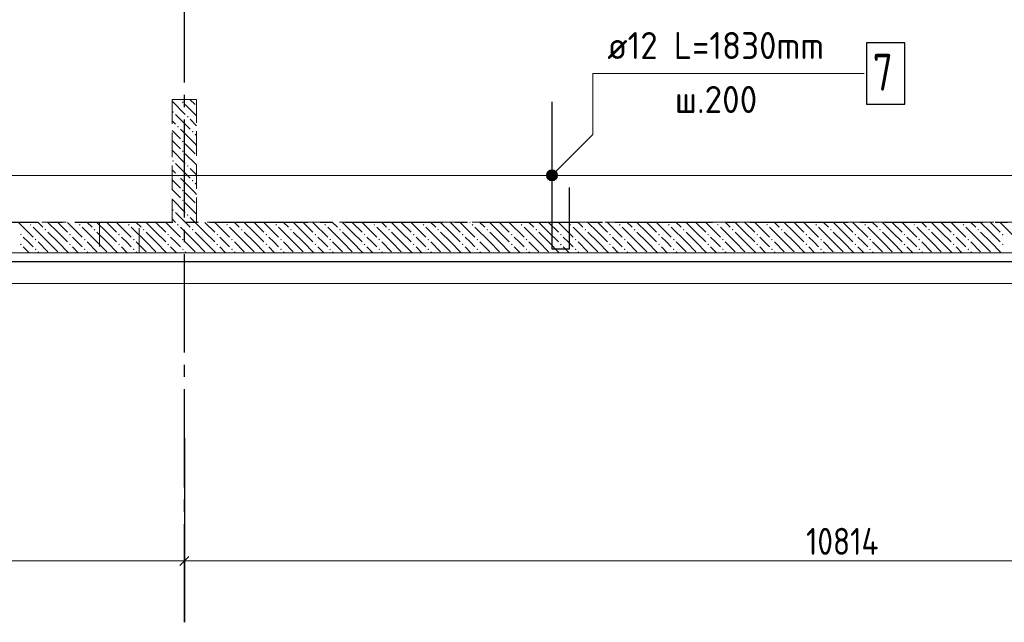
# Model space of a CAD drawing. Header units: millimetres. Extents: x 0 to 59400, y 0 to 42000.
# Tile 22 of 34: x 36351 to 44374, y 16519 to 21432. Entities that reach past the tile are written whole.
import ezdxf

# ---------------------------------------------------------------- set-up
doc = ezdxf.new("R2010")
doc.units = ezdxf.units.MM
doc.linetypes.add('______2', pattern=[270, 200, -70])
doc.linetypes.add('______5', pattern=[1100, 800, -100, 100, -100])
for name, color, linetype, lineweight in [('Standard', 7, 'Continuous', 25), ('ЖБ Перекрытие верхний уровень', 7, 'Continuous', 18), ('Обрамление П-обр. равн.неравн.', 7, 'Continuous', 25), ('Позиционная метка номер позиции', 7, 'Continuous', 13), ('Размерная линия_ общее', 7, 'Continuous', 13)]:
    doc.layers.add(name, color=color, linetype=linetype, lineweight=lineweight)
doc.layers.add('ЖБ Стена верхний уровень', color=7, linetype='______2', lineweight=13, true_color=0x656565)
doc.layers.add('Оси', color=7, linetype='______5', lineweight=13, true_color=0x656565)
doc.styles.add('ISOCPEUR', font='txt')

msp = doc.modelspace()

# ---------------------------------------------------------------- hatches: boundary and pattern name
at = {"layer": 'ЖБ Стена верхний уровень', "linetype": 'Continuous', "lineweight": 18, "transparency": 33554687}
for points in [[(37674.1, 20759.6), (37680.6, 20766.1), (37687.1, 20759.6), (37680.6, 20753.1)], [(37594.1, 20679.6), (37600.6, 20686.1), (37607.1, 20679.6), (37600.6, 20673.1)], [(37714.1, 20639.6), (37720.6, 20646.1), (37727.1, 20639.6), (37720.6, 20633.1)], [(37634.1, 20559.6), (37640.6, 20566.1), (37647.1, 20559.6), (37640.6, 20553.1)], [(37754.1, 20519.6), (37760.6, 20526.1), (37767.1, 20519.6), (37760.6, 20513.1)], [(37674.1, 20439.6), (37680.6, 20446.1), (37687.1, 20439.6), (37680.6, 20433.1)], [(37674.1, 20359.6), (37680.6, 20366.1), (37687.1, 20359.6), (37680.6, 20353.1)], [(37594.1, 20279.6), (37600.6, 20286.1), (37607.1, 20279.6), (37600.6, 20273.1)], [(37714.1, 20239.6), (37720.6, 20246.1), (37727.1, 20239.6), (37720.6, 20233.1)], [(37634.1, 20159.6), (37640.6, 20166.1), (37647.1, 20159.6), (37640.6, 20153.1)], [(37754.1, 20119.6), (37760.6, 20126.1), (37767.1, 20119.6), (37760.6, 20113.1)], [(37674.1, 20039.6), (37680.6, 20046.1), (37687.1, 20039.6), (37680.6, 20033.1)], [(37674.1, 19959.6), (37680.6, 19966.1), (37687.1, 19959.6), (37680.6, 19953.1)], [(37594.1, 19879.6), (37600.6, 19886.1), (37607.1, 19879.6), (37600.6, 19873.1)], [(37714.1, 19839.6), (37720.6, 19846.1), (37727.1, 19839.6), (37720.6, 19833.1)], [(36434.1, 19759.6), (36440.6, 19766.1), (36447.1, 19759.6), (36440.6, 19753.1)], [(36834.1, 19759.6), (36840.6, 19766.1), (36847.1, 19759.6), (36840.6, 19753.1)], [(37234.1, 19759.6), (37240.6, 19766.1), (37247.1, 19759.6), (37240.6, 19753.1)], [(37634.1, 19759.6), (37640.6, 19766.1), (37647.1, 19759.6), (37640.6, 19753.1)], [(38034.1, 19759.6), (38040.6, 19766.1), (38047.1, 19759.6), (38040.6, 19753.1)], [(38434.1, 19759.6), (38440.6, 19766.1), (38447.1, 19759.6), (38440.6, 19753.1)], [(38834.1, 19759.6), (38840.6, 19766.1), (38847.1, 19759.6), (38840.6, 19753.1)], [(39234.1, 19759.6), (39240.6, 19766.1), (39247.1, 19759.6), (39240.6, 19753.1)], [(39634.1, 19759.6), (39640.6, 19766.1), (39647.1, 19759.6), (39640.6, 19753.1)], [(40034.1, 19759.6), (40040.6, 19766.1), (40047.1, 19759.6), (40040.6, 19753.1)], [(40434.1, 19759.6), (40440.6, 19766.1), (40447.1, 19759.6), (40440.6, 19753.1)], [(40834.1, 19759.6), (40840.6, 19766.1), (40847.1, 19759.6), (40840.6, 19753.1)], [(41234.1, 19759.6), (41240.6, 19766.1), (41247.1, 19759.6), (41240.6, 19753.1)], [(41634.1, 19759.6), (41640.6, 19766.1), (41647.1, 19759.6), (41640.6, 19753.1)], [(42034.1, 19759.6), (42040.6, 19766.1), (42047.1, 19759.6), (42040.6, 19753.1)], [(42434.1, 19759.6), (42440.6, 19766.1), (42447.1, 19759.6), (42440.6, 19753.1)], [(42834.1, 19759.6), (42840.6, 19766.1), (42847.1, 19759.6), (42840.6, 19753.1)], [(43234.1, 19759.6), (43240.6, 19766.1), (43247.1, 19759.6), (43240.6, 19753.1)], [(43634.1, 19759.6), (43640.6, 19766.1), (43647.1, 19759.6), (43640.6, 19753.1)], [(44034.1, 19759.6), (44040.6, 19766.1), (44047.1, 19759.6), (44040.6, 19753.1)], [(36354.1, 19679.6), (36360.6, 19686.1), (36367.1, 19679.6), (36360.6, 19673.1)], [(36554.1, 19719.6), (36560.6, 19726.1), (36567.1, 19719.6), (36560.6, 19713.1)], [(36754.1, 19679.6), (36760.6, 19686.1), (36767.1, 19679.6), (36760.6, 19673.1)], [(36954.1, 19719.6), (36960.6, 19726.1), (36967.1, 19719.6), (36960.6, 19713.1)], [(37154.1, 19679.6), (37160.6, 19686.1), (37167.1, 19679.6), (37160.6, 19673.1)], [(37354.1, 19719.6), (37360.6, 19726.1), (37367.1, 19719.6), (37360.6, 19713.1)], [(37554.1, 19679.6), (37560.6, 19686.1), (37567.1, 19679.6), (37560.6, 19673.1)], [(37754.1, 19719.6), (37760.6, 19726.1), (37767.1, 19719.6), (37760.6, 19713.1)], [(37954.1, 19679.6), (37960.6, 19686.1), (37967.1, 19679.6), (37960.6, 19673.1)], [(38154.1, 19719.6), (38160.6, 19726.1), (38167.1, 19719.6), (38160.6, 19713.1)], [(38354.1, 19679.6), (38360.6, 19686.1), (38367.1, 19679.6), (38360.6, 19673.1)], [(38554.1, 19719.6), (38560.6, 19726.1), (38567.1, 19719.6), (38560.6, 19713.1)], [(38754.1, 19679.6), (38760.6, 19686.1), (38767.1, 19679.6), (38760.6, 19673.1)], [(38954.1, 19719.6), (38960.6, 19726.1), (38967.1, 19719.6), (38960.6, 19713.1)], [(39154.1, 19679.6), (39160.6, 19686.1), (39167.1, 19679.6), (39160.6, 19673.1)], [(39354.1, 19719.6), (39360.6, 19726.1), (39367.1, 19719.6), (39360.6, 19713.1)], [(39554.1, 19679.6), (39560.6, 19686.1), (39567.1, 19679.6), (39560.6, 19673.1)], [(39754.1, 19719.6), (39760.6, 19726.1), (39767.1, 19719.6), (39760.6, 19713.1)], [(39954.1, 19679.6), (39960.6, 19686.1), (39967.1, 19679.6), (39960.6, 19673.1)], [(40154.1, 19719.6), (40160.6, 19726.1), (40167.1, 19719.6), (40160.6, 19713.1)], [(40354.1, 19679.6), (40360.6, 19686.1), (40367.1, 19679.6), (40360.6, 19673.1)], [(40554.1, 19719.6), (40560.6, 19726.1), (40567.1, 19719.6), (40560.6, 19713.1)], [(40754.1, 19679.6), (40760.6, 19686.1), (40767.1, 19679.6), (40760.6, 19673.1)], [(40954.1, 19719.6), (40960.6, 19726.1), (40967.1, 19719.6), (40960.6, 19713.1)], [(41154.1, 19679.6), (41160.6, 19686.1), (41167.1, 19679.6), (41160.6, 19673.1)], [(41354.1, 19719.6), (41360.6, 19726.1), (41367.1, 19719.6), (41360.6, 19713.1)], [(41554.1, 19679.6), (41560.6, 19686.1), (41567.1, 19679.6), (41560.6, 19673.1)], [(41754.1, 19719.6), (41760.6, 19726.1), (41767.1, 19719.6), (41760.6, 19713.1)], [(41954.1, 19679.6), (41960.6, 19686.1), (41967.1, 19679.6), (41960.6, 19673.1)], [(42154.1, 19719.6), (42160.6, 19726.1), (42167.1, 19719.6), (42160.6, 19713.1)], [(42354.1, 19679.6), (42360.6, 19686.1), (42367.1, 19679.6), (42360.6, 19673.1)], [(42554.1, 19719.6), (42560.6, 19726.1), (42567.1, 19719.6), (42560.6, 19713.1)], [(42754.1, 19679.6), (42760.6, 19686.1), (42767.1, 19679.6), (42760.6, 19673.1)], [(42954.1, 19719.6), (42960.6, 19726.1), (42967.1, 19719.6), (42960.6, 19713.1)], [(43154.1, 19679.6), (43160.6, 19686.1), (43167.1, 19679.6), (43160.6, 19673.1)], [(43354.1, 19719.6), (43360.6, 19726.1), (43367.1, 19719.6), (43360.6, 19713.1)], [(43554.1, 19679.6), (43560.6, 19686.1), (43567.1, 19679.6), (43560.6, 19673.1)], [(43754.1, 19719.6), (43760.6, 19726.1), (43767.1, 19719.6), (43760.6, 19713.1)], [(43954.1, 19679.6), (43960.6, 19686.1), (43967.1, 19679.6), (43960.6, 19673.1)], [(44154.1, 19719.6), (44160.6, 19726.1), (44167.1, 19719.6), (44160.6, 19713.1)], [(44354.1, 19679.6), (44360.6, 19686.1), (44367.1, 19679.6), (44360.6, 19673.1)], [(36354.1, 19599.6), (36360.6, 19606.1), (36367.1, 19599.6), (36360.6, 19593.1)], [(36474.1, 19639.6), (36480.6, 19646.1), (36487.1, 19639.6), (36480.6, 19633.1)], [(36754.1, 19599.6), (36760.6, 19606.1), (36767.1, 19599.6), (36760.6, 19593.1)], [(36874.1, 19639.6), (36880.6, 19646.1), (36887.1, 19639.6), (36880.6, 19633.1)], [(37154.1, 19599.6), (37160.6, 19606.1), (37167.1, 19599.6), (37160.6, 19593.1)], [(37274.1, 19639.6), (37280.6, 19646.1), (37287.1, 19639.6), (37280.6, 19633.1)], [(37554.1, 19599.6), (37560.6, 19606.1), (37567.1, 19599.6), (37560.6, 19593.1)], [(37674.1, 19639.6), (37680.6, 19646.1), (37687.1, 19639.6), (37680.6, 19633.1)], [(37954.1, 19599.6), (37960.6, 19606.1), (37967.1, 19599.6), (37960.6, 19593.1)], [(38074.1, 19639.6), (38080.6, 19646.1), (38087.1, 19639.6), (38080.6, 19633.1)], [(38354.1, 19599.6), (38360.6, 19606.1), (38367.1, 19599.6), (38360.6, 19593.1)], [(38474.1, 19639.6), (38480.6, 19646.1), (38487.1, 19639.6), (38480.6, 19633.1)], [(38754.1, 19599.6), (38760.6, 19606.1), (38767.1, 19599.6), (38760.6, 19593.1)], [(38874.1, 19639.6), (38880.6, 19646.1), (38887.1, 19639.6), (38880.6, 19633.1)], [(39154.1, 19599.6), (39160.6, 19606.1), (39167.1, 19599.6), (39160.6, 19593.1)], [(39274.1, 19639.6), (39280.6, 19646.1), (39287.1, 19639.6), (39280.6, 19633.1)], [(39554.1, 19599.6), (39560.6, 19606.1), (39567.1, 19599.6), (39560.6, 19593.1)], [(39674.1, 19639.6), (39680.6, 19646.1), (39687.1, 19639.6), (39680.6, 19633.1)], [(39954.1, 19599.6), (39960.6, 19606.1), (39967.1, 19599.6), (39960.6, 19593.1)], [(40074.1, 19639.6), (40080.6, 19646.1), (40087.1, 19639.6), (40080.6, 19633.1)], [(40354.1, 19599.6), (40360.6, 19606.1), (40367.1, 19599.6), (40360.6, 19593.1)], [(40474.1, 19639.6), (40480.6, 19646.1), (40487.1, 19639.6), (40480.6, 19633.1)], [(40754.1, 19599.6), (40760.6, 19606.1), (40767.1, 19599.6), (40760.6, 19593.1)], [(40874.1, 19639.6), (40880.6, 19646.1), (40887.1, 19639.6), (40880.6, 19633.1)], [(41154.1, 19599.6), (41160.6, 19606.1), (41167.1, 19599.6), (41160.6, 19593.1)], [(41274.1, 19639.6), (41280.6, 19646.1), (41287.1, 19639.6), (41280.6, 19633.1)], [(41554.1, 19599.6), (41560.6, 19606.1), (41567.1, 19599.6), (41560.6, 19593.1)], [(41674.1, 19639.6), (41680.6, 19646.1), (41687.1, 19639.6), (41680.6, 19633.1)], [(41954.1, 19599.6), (41960.6, 19606.1), (41967.1, 19599.6), (41960.6, 19593.1)], [(42074.1, 19639.6), (42080.6, 19646.1), (42087.1, 19639.6), (42080.6, 19633.1)], [(42354.1, 19599.6), (42360.6, 19606.1), (42367.1, 19599.6), (42360.6, 19593.1)], [(42474.1, 19639.6), (42480.6, 19646.1), (42487.1, 19639.6), (42480.6, 19633.1)], [(42754.1, 19599.6), (42760.6, 19606.1), (42767.1, 19599.6), (42760.6, 19593.1)], [(42874.1, 19639.6), (42880.6, 19646.1), (42887.1, 19639.6), (42880.6, 19633.1)], [(43154.1, 19599.6), (43160.6, 19606.1), (43167.1, 19599.6), (43160.6, 19593.1)], [(43274.1, 19639.6), (43280.6, 19646.1), (43287.1, 19639.6), (43280.6, 19633.1)], [(43554.1, 19599.6), (43560.6, 19606.1), (43567.1, 19599.6), (43560.6, 19593.1)], [(43674.1, 19639.6), (43680.6, 19646.1), (43687.1, 19639.6), (43680.6, 19633.1)], [(43954.1, 19599.6), (43960.6, 19606.1), (43967.1, 19599.6), (43960.6, 19593.1)], [(44074.1, 19639.6), (44080.6, 19646.1), (44087.1, 19639.6), (44080.6, 19633.1)], [(44354.1, 19599.6), (44360.6, 19606.1), (44367.1, 19599.6), (44360.6, 19593.1)], [(36474.1, 19559.6), (36480.6, 19566.1), (36487.1, 19559.6), (36480.6, 19553.1)], [(36874.1, 19559.6), (36880.6, 19566.1), (36887.1, 19559.6), (36880.6, 19553.1)], [(37274.1, 19559.6), (37280.6, 19566.1), (37287.1, 19559.6), (37280.6, 19553.1)], [(37674.1, 19559.6), (37680.6, 19566.1), (37687.1, 19559.6), (37680.6, 19553.1)], [(38074.1, 19559.6), (38080.6, 19566.1), (38087.1, 19559.6), (38080.6, 19553.1)], [(38474.1, 19559.6), (38480.6, 19566.1), (38487.1, 19559.6), (38480.6, 19553.1)], [(38874.1, 19559.6), (38880.6, 19566.1), (38887.1, 19559.6), (38880.6, 19553.1)], [(39274.1, 19559.6), (39280.6, 19566.1), (39287.1, 19559.6), (39280.6, 19553.1)], [(39674.1, 19559.6), (39680.6, 19566.1), (39687.1, 19559.6), (39680.6, 19553.1)], [(40074.1, 19559.6), (40080.6, 19566.1), (40087.1, 19559.6), (40080.6, 19553.1)], [(40474.1, 19559.6), (40480.6, 19566.1), (40487.1, 19559.6), (40480.6, 19553.1)], [(40874.1, 19559.6), (40880.6, 19566.1), (40887.1, 19559.6), (40880.6, 19553.1)], [(41274.1, 19559.6), (41280.6, 19566.1), (41287.1, 19559.6), (41280.6, 19553.1)], [(41674.1, 19559.6), (41680.6, 19566.1), (41687.1, 19559.6), (41680.6, 19553.1)], [(42074.1, 19559.6), (42080.6, 19566.1), (42087.1, 19559.6), (42080.6, 19553.1)], [(42474.1, 19559.6), (42480.6, 19566.1), (42487.1, 19559.6), (42480.6, 19553.1)], [(42874.1, 19559.6), (42880.6, 19566.1), (42887.1, 19559.6), (42880.6, 19553.1)], [(43274.1, 19559.6), (43280.6, 19566.1), (43287.1, 19559.6), (43280.6, 19553.1)], [(43674.1, 19559.6), (43680.6, 19566.1), (43687.1, 19559.6), (43680.6, 19553.1)], [(44074.1, 19559.6), (44080.6, 19566.1), (44087.1, 19559.6), (44080.6, 19553.1)]]:
    msp.add_hatch(color=7, dxfattribs=at).paths.add_polyline_path(points, flags=16)
at = {"layer": 'Позиционная метка номер позиции', "linetype": 'Continuous', "lineweight": 13, "transparency": 33554687}
for points in [[(40644.5, 20174.5), (40719.5, 20131.2), (40655.9, 20194.8)], [(40644.5, 20151.5), (40699.2, 20119.7), (40644.5, 20174.5)], [(40644.5, 20174.5), (40699.2, 20119.7), (40719.5, 20131.2)], [(40676.3, 20119.7), (40644.5, 20151.5), (40655.9, 20131.2)], [(40644.5, 20151.5), (40676.3, 20119.7), (40699.2, 20119.7)], [(40655.9, 20194.8), (40731, 20151.5), (40676.3, 20206.3)], [(40655.9, 20194.8), (40719.5, 20131.2), (40731, 20151.5)], [(40676.3, 20206.3), (40731, 20151.5), (40731, 20174.5)], [(40676.3, 20206.3), (40731, 20174.5), (40699.2, 20206.3)], [(40699.2, 20206.3), (40731, 20174.5), (40719.5, 20194.8)]]:
    msp.add_hatch(color=7, dxfattribs=at).paths.add_polyline_path(points)

# ---------------------------------------------------------------- linework, layer by layer
at = {"layer": 'Standard', "color": 7, "linetype": 'Continuous', "lineweight": 13, "transparency": 33554687}
for points in [[(59400, 42000), (0, 42000), (0, 19532), (59400, 19532), (59400, 42000)], [(6812.7, 19282), (55405.8, 19282), (55405.8, 38032), (6812.7, 38032), (6812.7, 19282)], [(6812.7, 19532), (55406.2, 19532), (55406.2, 38032), (6812.7, 38032), (6812.7, 19532)]]:
    msp.add_lwpolyline(points, dxfattribs=at)
at = {"layer": 'Standard', "color": 254, "linetype": 'Continuous', "lineweight": 25, "true_color": 0xc4c4ff, "transparency": 33554687}
msp.add_lwpolyline([(6743.7, 19461.3), (54029.4, 19461.3), (54029.4, 38101), (6743.7, 38101), (6743.7, 19461.3)], dxfattribs=at)
at = {"layer": 'ЖБ Перекрытие верхний уровень', "color": 7, "linetype": 'Continuous', "lineweight": 18, "transparency": 33554687}
msp.add_line((33492.7, 19532), (47777.7, 19532), dxfattribs=at)
at = {"layer": 'ЖБ Стена верхний уровень', "color": 251, "linetype": '______2', "lineweight": 13, "true_color": 0x656565, "transparency": 33554687}
for p, q in [((37792.7, 20782), (37592.7, 20782)), ((37592.7, 20782), (37592.7, 19782)), ((37792.7, 19782), (37792.7, 20782)), ((37000.2, 19782), (35851.2, 19782)), ((37000.2, 19782), (37000.2, 19532)), ((37325.2, 19782), (37000.2, 19782)), ((37325.2, 19532), (37325.2, 19782)), ((37592.7, 19782), (37325.2, 19782)), ((47527.7, 19782), (37792.7, 19782)), ((35851.2, 19532), (37000.2, 19532)), ((37000.2, 19532), (37325.2, 19532)), ((37325.2, 19532), (47527.7, 19532))]:
    msp.add_line(p, q, dxfattribs=at)
at = {"layer": 'ЖБ Стена верхний уровень', "color": 9, "linetype": 'Continuous', "lineweight": 18, "true_color": 0xc7c7c7, "transparency": 33554687}
for p, q in [((37660.6, 20779.6), (37658.1, 20782)), ((37738.1, 20782), (37780.6, 20739.6)), ((37592.7, 20767.4), (37700.6, 20659.6)), ((37700.6, 20739.6), (37792.7, 20647.4)), ((37620.6, 20659.6), (37740.6, 20539.6)), ((37792.7, 20567.4), (37740.6, 20619.6)), ((37592.7, 20607.4), (37620.6, 20579.6)), ((37780.6, 20419.6), (37660.6, 20539.6)), ((37592.7, 20527.4), (37660.6, 20459.6)), ((37780.6, 20499.6), (37792.7, 20487.4)), ((37620.6, 20419.6), (37592.7, 20447.4)), ((37660.6, 20379.6), (37620.6, 20419.6)), ((37700.6, 20419.6), (37780.6, 20339.6)), ((37780.6, 20419.6), (37792.7, 20407.4)), ((37592.7, 20367.4), (37700.6, 20259.6)), ((37700.6, 20339.6), (37792.7, 20247.4)), ((37620.6, 20259.6), (37740.6, 20139.6)), ((37792.7, 20167.4), (37740.6, 20219.6)), ((37592.7, 20207.4), (37620.6, 20179.6)), ((37780.6, 20019.6), (37660.6, 20139.6)), ((37592.7, 20127.4), (37660.6, 20059.6)), ((37780.6, 20099.6), (37792.7, 20087.4)), ((37620.6, 20019.6), (37592.7, 20047.4)), ((37660.6, 19979.6), (37620.6, 20019.6)), ((37700.6, 20019.6), (37780.6, 19939.6)), ((37780.6, 20019.6), (37792.7, 20007.4)), ((37592.7, 19967.4), (37700.6, 19859.6)), ((37700.6, 19939.6), (37792.7, 19847.4)), ((37620.6, 19859.6), (37698.1, 19782)), ((37778.1, 19782), (37740.6, 19819.6)), ((36340.6, 19779.6), (36460.6, 19659.6)), ((36418.1, 19782), (36420.6, 19779.6)), ((36580.6, 19619.6), (36460.6, 19739.6)), ((36498.1, 19782), (36540.6, 19739.6)), ((36660.6, 19699.6), (36578.1, 19782)), ((36660.6, 19779.6), (36740.6, 19699.6)), ((36740.6, 19779.6), (36860.6, 19659.6)), ((36818.1, 19782), (36820.6, 19779.6)), ((36980.6, 19619.6), (36860.6, 19739.6)), ((36898.1, 19782), (36940.6, 19739.6)), ((37060.6, 19699.6), (36978.1, 19782)), ((37060.6, 19779.6), (37140.6, 19699.6)), ((37140.6, 19779.6), (37260.6, 19659.6)), ((37218.1, 19782), (37220.6, 19779.6)), ((37380.6, 19619.6), (37260.6, 19739.6)), ((37298.1, 19782), (37340.6, 19739.6)), ((37460.6, 19699.6), (37378.1, 19782)), ((37460.6, 19779.6), (37540.6, 19699.6)), ((37540.6, 19779.6), (37660.6, 19659.6)), ((37592.7, 19807.4), (37618.1, 19782)), ((37618.1, 19782), (37620.6, 19779.6)), ((37780.6, 19619.6), (37660.6, 19739.6)), ((37698.1, 19782), (37740.6, 19739.6)), ((37860.6, 19699.6), (37778.1, 19782)), ((37860.6, 19779.6), (37940.6, 19699.6)), ((37940.6, 19779.6), (38060.6, 19659.6)), ((38018.1, 19782), (38020.6, 19779.6)), ((38180.6, 19619.6), (38060.6, 19739.6)), ((38098.1, 19782), (38140.6, 19739.6)), ((38260.6, 19699.6), (38178.1, 19782)), ((38260.6, 19779.6), (38340.6, 19699.6)), ((38340.6, 19779.6), (38460.6, 19659.6)), ((38418.1, 19782), (38420.6, 19779.6)), ((38580.6, 19619.6), (38460.6, 19739.6)), ((38498.1, 19782), (38540.6, 19739.6)), ((38660.6, 19699.6), (38578.1, 19782)), ((38660.6, 19779.6), (38740.6, 19699.6)), ((38740.6, 19779.6), (38860.6, 19659.6)), ((38818.1, 19782), (38820.6, 19779.6)), ((38980.6, 19619.6), (38860.6, 19739.6)), ((38898.1, 19782), (38940.6, 19739.6)), ((39060.6, 19699.6), (38978.1, 19782)), ((39060.6, 19779.6), (39140.6, 19699.6)), ((39140.6, 19779.6), (39260.6, 19659.6)), ((39218.1, 19782), (39220.6, 19779.6)), ((39380.6, 19619.6), (39260.6, 19739.6)), ((39298.1, 19782), (39340.6, 19739.6)), ((39460.6, 19699.6), (39378.1, 19782)), ((39460.6, 19779.6), (39540.6, 19699.6)), ((39540.6, 19779.6), (39660.6, 19659.6)), ((39618.1, 19782), (39620.6, 19779.6)), ((39780.6, 19619.6), (39660.6, 19739.6)), ((39698.1, 19782), (39740.6, 19739.6)), ((39860.6, 19699.6), (39778.1, 19782)), ((39860.6, 19779.6), (39940.6, 19699.6)), ((39940.6, 19779.6), (40060.6, 19659.6)), ((40018.1, 19782), (40020.6, 19779.6)), ((40180.6, 19619.6), (40060.6, 19739.6)), ((40098.1, 19782), (40140.6, 19739.6)), ((40260.6, 19699.6), (40178.1, 19782)), ((40260.6, 19779.6), (40340.6, 19699.6)), ((40340.6, 19779.6), (40460.6, 19659.6)), ((40418.1, 19782), (40420.6, 19779.6)), ((40580.6, 19619.6), (40460.6, 19739.6)), ((40498.1, 19782), (40540.6, 19739.6)), ((40660.6, 19699.6), (40578.1, 19782)), ((40660.6, 19779.6), (40740.6, 19699.6)), ((40740.6, 19779.6), (40860.6, 19659.6)), ((40818.1, 19782), (40820.6, 19779.6)), ((40980.6, 19619.6), (40860.6, 19739.6)), ((40898.1, 19782), (40940.6, 19739.6)), ((41060.6, 19699.6), (40978.1, 19782)), ((41060.6, 19779.6), (41140.6, 19699.6)), ((41140.6, 19779.6), (41260.6, 19659.6)), ((41218.1, 19782), (41220.6, 19779.6)), ((41380.6, 19619.6), (41260.6, 19739.6)), ((41298.1, 19782), (41340.6, 19739.6)), ((41460.6, 19699.6), (41378.1, 19782)), ((41460.6, 19779.6), (41540.6, 19699.6)), ((41540.6, 19779.6), (41660.6, 19659.6)), ((41618.1, 19782), (41620.6, 19779.6)), ((41780.6, 19619.6), (41660.6, 19739.6)), ((41698.1, 19782), (41740.6, 19739.6)), ((41860.6, 19699.6), (41778.1, 19782)), ((41860.6, 19779.6), (41940.6, 19699.6)), ((41940.6, 19779.6), (42060.6, 19659.6)), ((42018.1, 19782), (42020.6, 19779.6)), ((42180.6, 19619.6), (42060.6, 19739.6)), ((42098.1, 19782), (42140.6, 19739.6)), ((42260.6, 19699.6), (42178.1, 19782)), ((42260.6, 19779.6), (42340.6, 19699.6)), ((42340.6, 19779.6), (42460.6, 19659.6)), ((42418.1, 19782), (42420.6, 19779.6)), ((42580.6, 19619.6), (42460.6, 19739.6)), ((42498.1, 19782), (42540.6, 19739.6)), ((42660.6, 19699.6), (42578.1, 19782)), ((42660.6, 19779.6), (42740.6, 19699.6)), ((42740.6, 19779.6), (42860.6, 19659.6)), ((42818.1, 19782), (42820.6, 19779.6)), ((42980.6, 19619.6), (42860.6, 19739.6)), ((42898.1, 19782), (42940.6, 19739.6)), ((43060.6, 19699.6), (42978.1, 19782)), ((43060.6, 19779.6), (43140.6, 19699.6)), ((43140.6, 19779.6), (43260.6, 19659.6)), ((43218.1, 19782), (43220.6, 19779.6)), ((43380.6, 19619.6), (43260.6, 19739.6)), ((43298.1, 19782), (43340.6, 19739.6)), ((43460.6, 19699.6), (43378.1, 19782)), ((43460.6, 19779.6), (43540.6, 19699.6)), ((43540.6, 19779.6), (43660.6, 19659.6)), ((43618.1, 19782), (43620.6, 19779.6)), ((43780.6, 19619.6), (43660.6, 19739.6)), ((43698.1, 19782), (43740.6, 19739.6)), ((43860.6, 19699.6), (43778.1, 19782)), ((43860.6, 19779.6), (43940.6, 19699.6)), ((43940.6, 19779.6), (44060.6, 19659.6)), ((44018.1, 19782), (44020.6, 19779.6)), ((44180.6, 19619.6), (44060.6, 19739.6)), ((44098.1, 19782), (44140.6, 19739.6)), ((44260.6, 19699.6), (44178.1, 19782)), ((44260.6, 19779.6), (44340.6, 19699.6)), ((44340.6, 19779.6), (44460.6, 19659.6)), ((36420.6, 19619.6), (36380.6, 19659.6)), ((36580.6, 19699.6), (36660.6, 19619.6)), ((36660.6, 19699.6), (36740.6, 19619.6)), ((36820.6, 19619.6), (36780.6, 19659.6)), ((36980.6, 19699.6), (37060.6, 19619.6)), ((37060.6, 19699.6), (37140.6, 19619.6)), ((37220.6, 19619.6), (37180.6, 19659.6)), ((37380.6, 19699.6), (37460.6, 19619.6)), ((37460.6, 19699.6), (37540.6, 19619.6)), ((37620.6, 19619.6), (37580.6, 19659.6)), ((37780.6, 19699.6), (37860.6, 19619.6)), ((37860.6, 19699.6), (37940.6, 19619.6)), ((38020.6, 19619.6), (37980.6, 19659.6)), ((38180.6, 19699.6), (38260.6, 19619.6)), ((38260.6, 19699.6), (38340.6, 19619.6)), ((38420.6, 19619.6), (38380.6, 19659.6)), ((38580.6, 19699.6), (38660.6, 19619.6)), ((38660.6, 19699.6), (38740.6, 19619.6)), ((38820.6, 19619.6), (38780.6, 19659.6)), ((38980.6, 19699.6), (39060.6, 19619.6)), ((39060.6, 19699.6), (39140.6, 19619.6)), ((39220.6, 19619.6), (39180.6, 19659.6)), ((39380.6, 19699.6), (39460.6, 19619.6)), ((39460.6, 19699.6), (39540.6, 19619.6)), ((39620.6, 19619.6), (39580.6, 19659.6)), ((39780.6, 19699.6), (39860.6, 19619.6)), ((39860.6, 19699.6), (39940.6, 19619.6)), ((40020.6, 19619.6), (39980.6, 19659.6)), ((40180.6, 19699.6), (40260.6, 19619.6)), ((40260.6, 19699.6), (40340.6, 19619.6)), ((40420.6, 19619.6), (40380.6, 19659.6)), ((40580.6, 19699.6), (40660.6, 19619.6)), ((40660.6, 19699.6), (40740.6, 19619.6)), ((40820.6, 19619.6), (40780.6, 19659.6)), ((40980.6, 19699.6), (41060.6, 19619.6)), ((41060.6, 19699.6), (41140.6, 19619.6)), ((41220.6, 19619.6), (41180.6, 19659.6)), ((41380.6, 19699.6), (41460.6, 19619.6)), ((41460.6, 19699.6), (41540.6, 19619.6)), ((41620.6, 19619.6), (41580.6, 19659.6)), ((41780.6, 19699.6), (41860.6, 19619.6)), ((41860.6, 19699.6), (41940.6, 19619.6)), ((42020.6, 19619.6), (41980.6, 19659.6)), ((42180.6, 19699.6), (42260.6, 19619.6)), ((42260.6, 19699.6), (42340.6, 19619.6)), ((42420.6, 19619.6), (42380.6, 19659.6)), ((42580.6, 19699.6), (42660.6, 19619.6)), ((42660.6, 19699.6), (42740.6, 19619.6)), ((42820.6, 19619.6), (42780.6, 19659.6)), ((42980.6, 19699.6), (43060.6, 19619.6)), ((43060.6, 19699.6), (43140.6, 19619.6)), ((43220.6, 19619.6), (43180.6, 19659.6)), ((43380.6, 19699.6), (43460.6, 19619.6)), ((43460.6, 19699.6), (43540.6, 19619.6)), ((43620.6, 19619.6), (43580.6, 19659.6)), ((43780.6, 19699.6), (43860.6, 19619.6)), ((43860.6, 19699.6), (43940.6, 19619.6)), ((44020.6, 19619.6), (43980.6, 19659.6)), ((44180.6, 19699.6), (44260.6, 19619.6)), ((44260.6, 19699.6), (44340.6, 19619.6)), ((36380.6, 19579.6), (36428.1, 19532)), ((36460.6, 19579.6), (36420.6, 19619.6)), ((36500.6, 19619.6), (36580.6, 19539.6)), ((36580.6, 19619.6), (36660.6, 19539.6)), ((36660.6, 19619.6), (36748.1, 19532)), ((36780.6, 19579.6), (36828.1, 19532)), ((36860.6, 19579.6), (36820.6, 19619.6)), ((36900.6, 19619.6), (36980.6, 19539.6)), ((36980.6, 19619.6), (37060.6, 19539.6)), ((37060.6, 19619.6), (37148.1, 19532)), ((37180.6, 19579.6), (37228.1, 19532)), ((37260.6, 19579.6), (37220.6, 19619.6)), ((37300.6, 19619.6), (37380.6, 19539.6)), ((37380.6, 19619.6), (37460.6, 19539.6)), ((37460.6, 19619.6), (37548.1, 19532)), ((37580.6, 19579.6), (37628.1, 19532)), ((37660.6, 19579.6), (37620.6, 19619.6)), ((37700.6, 19619.6), (37780.6, 19539.6)), ((37780.6, 19619.6), (37860.6, 19539.6)), ((37860.6, 19619.6), (37948.1, 19532)), ((37980.6, 19579.6), (38028.1, 19532)), ((38060.6, 19579.6), (38020.6, 19619.6)), ((38100.6, 19619.6), (38180.6, 19539.6)), ((38180.6, 19619.6), (38260.6, 19539.6)), ((38260.6, 19619.6), (38348.1, 19532)), ((38380.6, 19579.6), (38428.1, 19532)), ((38460.6, 19579.6), (38420.6, 19619.6)), ((38500.6, 19619.6), (38580.6, 19539.6)), ((38580.6, 19619.6), (38660.6, 19539.6)), ((38660.6, 19619.6), (38748.1, 19532)), ((38780.6, 19579.6), (38828.1, 19532)), ((38860.6, 19579.6), (38820.6, 19619.6)), ((38900.6, 19619.6), (38980.6, 19539.6)), ((38980.6, 19619.6), (39060.6, 19539.6)), ((39060.6, 19619.6), (39148.1, 19532)), ((39180.6, 19579.6), (39228.1, 19532)), ((39260.6, 19579.6), (39220.6, 19619.6)), ((39300.6, 19619.6), (39380.6, 19539.6)), ((39380.6, 19619.6), (39460.6, 19539.6)), ((39460.6, 19619.6), (39548.1, 19532)), ((39580.6, 19579.6), (39628.1, 19532)), ((39660.6, 19579.6), (39620.6, 19619.6)), ((39700.6, 19619.6), (39780.6, 19539.6)), ((39780.6, 19619.6), (39860.6, 19539.6)), ((39860.6, 19619.6), (39948.1, 19532)), ((39980.6, 19579.6), (40028.1, 19532)), ((40060.6, 19579.6), (40020.6, 19619.6)), ((40100.6, 19619.6), (40180.6, 19539.6)), ((40180.6, 19619.6), (40260.6, 19539.6)), ((40260.6, 19619.6), (40348.1, 19532)), ((40380.6, 19579.6), (40428.1, 19532)), ((40460.6, 19579.6), (40420.6, 19619.6)), ((40500.6, 19619.6), (40580.6, 19539.6)), ((40580.6, 19619.6), (40660.6, 19539.6)), ((40660.6, 19619.6), (40748.1, 19532)), ((40780.6, 19579.6), (40828.1, 19532)), ((40860.6, 19579.6), (40820.6, 19619.6)), ((40900.6, 19619.6), (40980.6, 19539.6)), ((40980.6, 19619.6), (41060.6, 19539.6)), ((41060.6, 19619.6), (41148.1, 19532)), ((41180.6, 19579.6), (41228.1, 19532)), ((41260.6, 19579.6), (41220.6, 19619.6)), ((41300.6, 19619.6), (41380.6, 19539.6)), ((41380.6, 19619.6), (41460.6, 19539.6)), ((41460.6, 19619.6), (41548.1, 19532)), ((41580.6, 19579.6), (41628.1, 19532)), ((41660.6, 19579.6), (41620.6, 19619.6)), ((41700.6, 19619.6), (41780.6, 19539.6)), ((41780.6, 19619.6), (41860.6, 19539.6)), ((41860.6, 19619.6), (41948.1, 19532)), ((41980.6, 19579.6), (42028.1, 19532)), ((42060.6, 19579.6), (42020.6, 19619.6)), ((42100.6, 19619.6), (42180.6, 19539.6)), ((42180.6, 19619.6), (42260.6, 19539.6)), ((42260.6, 19619.6), (42348.1, 19532)), ((42380.6, 19579.6), (42428.1, 19532)), ((42460.6, 19579.6), (42420.6, 19619.6)), ((42500.6, 19619.6), (42580.6, 19539.6)), ((42580.6, 19619.6), (42660.6, 19539.6)), ((42660.6, 19619.6), (42748.1, 19532)), ((42780.6, 19579.6), (42828.1, 19532)), ((42860.6, 19579.6), (42820.6, 19619.6)), ((42900.6, 19619.6), (42980.6, 19539.6)), ((42980.6, 19619.6), (43060.6, 19539.6)), ((43060.6, 19619.6), (43148.1, 19532)), ((43180.6, 19579.6), (43228.1, 19532)), ((43260.6, 19579.6), (43220.6, 19619.6)), ((43300.6, 19619.6), (43380.6, 19539.6)), ((43380.6, 19619.6), (43460.6, 19539.6)), ((43460.6, 19619.6), (43548.1, 19532)), ((43580.6, 19579.6), (43628.1, 19532)), ((43660.6, 19579.6), (43620.6, 19619.6)), ((43700.6, 19619.6), (43780.6, 19539.6)), ((43780.6, 19619.6), (43860.6, 19539.6)), ((43860.6, 19619.6), (43948.1, 19532)), ((43980.6, 19579.6), (44028.1, 19532)), ((44060.6, 19579.6), (44020.6, 19619.6)), ((44100.6, 19619.6), (44180.6, 19539.6)), ((44180.6, 19619.6), (44260.6, 19539.6)), ((44260.6, 19619.6), (44348.1, 19532)), ((36500.6, 19539.6), (36508.1, 19532)), ((36900.6, 19539.6), (36908.1, 19532)), ((37300.6, 19539.6), (37308.1, 19532)), ((37700.6, 19539.6), (37708.1, 19532)), ((38100.6, 19539.6), (38108.1, 19532)), ((38500.6, 19539.6), (38508.1, 19532)), ((38900.6, 19539.6), (38908.1, 19532)), ((39300.6, 19539.6), (39308.1, 19532)), ((39700.6, 19539.6), (39708.1, 19532)), ((40100.6, 19539.6), (40108.1, 19532)), ((40500.6, 19539.6), (40508.1, 19532)), ((40900.6, 19539.6), (40908.1, 19532)), ((41300.6, 19539.6), (41308.1, 19532)), ((41700.6, 19539.6), (41708.1, 19532)), ((42100.6, 19539.6), (42108.1, 19532)), ((42500.6, 19539.6), (42508.1, 19532)), ((42900.6, 19539.6), (42908.1, 19532)), ((43300.6, 19539.6), (43308.1, 19532)), ((43700.6, 19539.6), (43708.1, 19532)), ((44100.6, 19539.6), (44108.1, 19532))]:
    msp.add_line(p, q, dxfattribs=at)
at = {"layer": 'Обрамление П-обр. равн.неравн.', "color": 251, "linetype": 'Continuous', "lineweight": 13, "true_color": 0x494949, "transparency": 33554687}
msp.add_line((34027.7, 20163), (47347.7, 20163), dxfattribs=at)
at = {"layer": 'Обрамление П-обр. равн.неравн.', "color": 7, "linetype": 'Continuous', "lineweight": 25, "transparency": 33554687}
for points in [[(43252.1, 20743.9), (43562.1, 20743.9), (43562.1, 21243.9), (43252.1, 21243.9), (43252.1, 20743.9)], [(40687.7, 20763), (40687.7, 19563), (40829.7, 19563), (40829.7, 20063)]]:
    msp.add_lwpolyline(points, dxfattribs=at)
at = {"layer": 'Оси', "color": 8, "linetype": '______5', "lineweight": -3, "transparency": 33554687}
for p, q in [((37692.7, 16519.3), (37692.7, 29814.6)), ((3800, 19782), (49030, 19782))]:
    msp.add_line(p, q, dxfattribs=at)
at = {"layer": 'Оси', "color": 7, "linetype": 'Continuous', "lineweight": 25, "transparency": 33554687}
msp.add_line((37692.7, 18019.3), (37692.7, 16519.3), dxfattribs=at)
at = {"layer": 'Позиционная метка номер позиции', "color": 7, "linetype": 'Continuous', "lineweight": 13, "transparency": 33554687}
for p, q in [((40655.9, 20194.8), (40655.9, 20194.8)), ((40719.5, 20194.8), (40719.5, 20194.8)), ((40655.9, 20131.2), (40655.9, 20131.2)), ((40719.5, 20131.2), (40719.5, 20131.2))]:
    msp.add_line(p, q, dxfattribs=at)
msp.add_lwpolyline([(40687.7, 20163), (41021.1, 20496.3), (41021.1, 20993.9), (43232.1, 20993.9)], dxfattribs=at)
msp.add_circle((40687.7, 20163), 45, dxfattribs=at)
at = {"layer": 'Размерная линия_ общее', "color": 253, "linetype": 'Continuous', "lineweight": -3, "true_color": 0xa0a0a0, "transparency": 33554687}
for q in [(37692.7, 17144.3), (37692.7, 16894.3), (37692.7, 16719.3)]:
    msp.add_line((37692.7, 17019.3), q, dxfattribs=at)
at = {"layer": 'Размерная линия_ общее', "color": 7, "linetype": 'Continuous', "lineweight": 13, "transparency": 33554687}
for p, q in [((30992.7, 17019.3), (37692.7, 17019.3)), ((37692.7, 17019.3), (48506.7, 17019.3))]:
    msp.add_line(p, q, dxfattribs=at)
at = {"layer": 'Размерная линия_ общее', "color": 7, "linetype": 'Continuous', "lineweight": 25, "transparency": 33554687}
msp.add_line((37655.2, 16981.8), (37730.2, 17056.8), dxfattribs=at)

# ---------------------------------------------------------------- texts
at = {"layer": 'Обрамление П-обр. равн.неравн.', "color": 7, "linetype": 'Continuous', "lineweight": 13, "transparency": 33554687, "attachment_point": 7, "style": 'ISOCPEUR'}
for s, insert, char_height, width in [('\\W0.94;ø12 L=1830mm ', (41139.1, 21111.2), 220, 2104.383), ('\\W0.78;7', (43302.1, 20853.9), 300, 326.407), ('\\W0.95;ш.200 ', (41689.1, 20671.2), 220, 962.129)]:
    msp.add_mtext(s, dxfattribs=dict(at, insert=insert, char_height=char_height, width=width))
at = {"layer": 'Размерная линия_ общее', "color": 7, "linetype": 'Continuous', "lineweight": 25, "transparency": 33554687, "insert": (42758.7, 17069.3), "char_height": 220, "width": 796.27, "attachment_point": 7, "style": 'ISOCPEUR'}
msp.add_mtext('\\W0.84;10814', dxfattribs=at)

doc.saveas('drawing.dxf')
